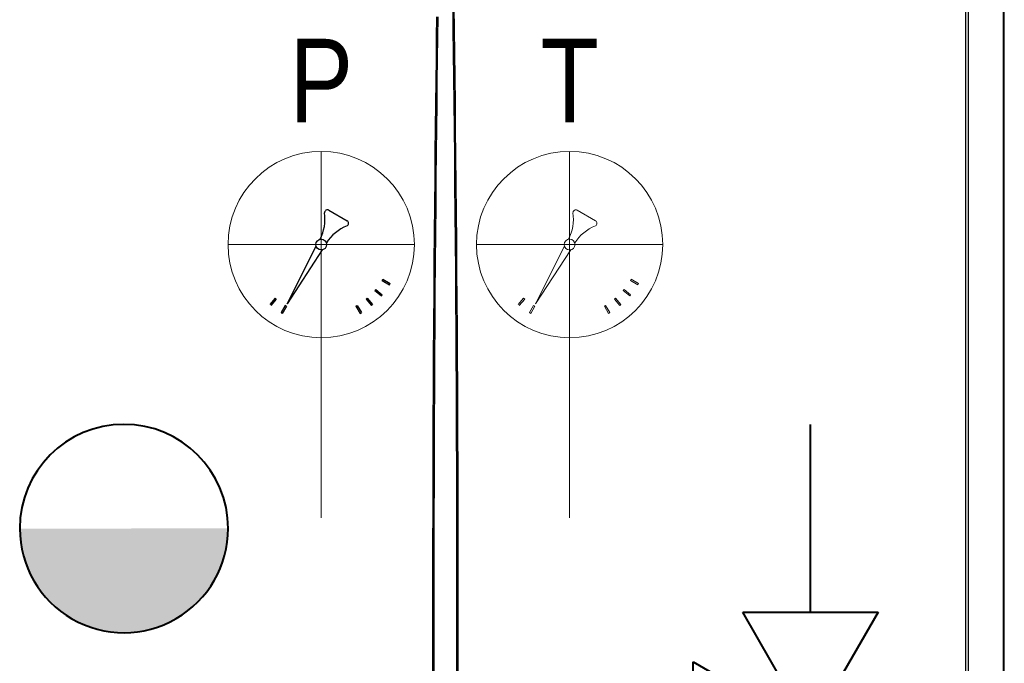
# Model space of a CAD drawing. Header units: centimetres. Extents: x 1912 to 37354, y 4932 to 6633.
# Tile 172 of 236: x 34615 to 34694, y 6057 to 6109. Entities that reach past the tile are written whole.
import ezdxf
from ezdxf.lldxf.tags import DXFTag

# ---------------------------------------------------------------- set-up
doc = ezdxf.new("R2010")
doc.units = ezdxf.units.CM
doc.layers.add('$_urządzenia', color=250, linetype='Continuous')
doc.layers.add('IS_Armatura_Therm', color=250, linetype='SOLID')
for name, color, linetype, lineweight in [('CP_AXISHS', 7, 'DASHDOT', 9), ('IS_ARMATURA', 7, 'Continuous', 9), ('IS_Zimna_woda', 5, 'SOLID', 40)]:
    doc.layers.add(name, color=color, linetype=linetype, lineweight=lineweight)
doc.styles.add('styl1', font='ARIALN.TTF')
tags = doc.linetypes.add('DASHDOT', pattern=[25.4, 12.7, -6.35, 0, -6.35]).pattern_tags.tags
tags[10:11] = [DXFTag(74, 4), DXFTag(75, 0), DXFTag(340, '0'), DXFTag(46, 1.0), DXFTag(50, 0.0), DXFTag(44, 0.0), DXFTag(45, 0.0)]
tags[8:9] = [DXFTag(74, 4), DXFTag(75, 0), DXFTag(340, '0'), DXFTag(46, 1.0), DXFTag(50, 0.0), DXFTag(44, 0.0), DXFTag(45, 0.0)]
tags[6:7] = [DXFTag(74, 4), DXFTag(75, 0), DXFTag(340, '0'), DXFTag(46, 1.0), DXFTag(50, 0.0), DXFTag(44, 0.0), DXFTag(45, 0.0)]
tags[4:5] = [DXFTag(74, 4), DXFTag(75, 0), DXFTag(340, '0'), DXFTag(46, 1.0), DXFTag(50, 0.0), DXFTag(44, 0.0), DXFTag(45, 0.0)]
tags = doc.linetypes.add('SOLID', pattern=[10, 10, 0]).pattern_tags.tags
tags[6:7] = [DXFTag(74, 4), DXFTag(75, 0), DXFTag(340, '0'), DXFTag(46, 0.0), DXFTag(50, 0.0), DXFTag(44, 0.0), DXFTag(45, 0.0)]
tags[4:5] = [DXFTag(74, 4), DXFTag(75, 0), DXFTag(340, '0'), DXFTag(46, 0.0), DXFTag(50, 0.0), DXFTag(44, 0.0), DXFTag(45, 0.0)]

# ---------------------------------------------------------------- blocks, each defined once
blk = doc.blocks.new('A$C92957c0b')
at = {"layer": '$_urządzenia'}
for p, q in [((279.34, -1127), (279.34, -29)), ((280.56, -30.4), (280.56, -1125.6)), ((299.63, -1125.6), (299.63, -30.4)), ((300, -1125.6), (300, -30.4))]:
    blk.add_line(p, q, dxfattribs=at)
for points in [[(-6.7, -526.63), (-6.71, -513.28), (-6.72, -499.73), (-6.72, -485.73), (-6.71, -471.23), (-6.69, -456.29), (-6.66, -440.78), (-6.61, -424.58), (-6.56, -407.83), (-6.49, -390.85), (-6.41, -373.58), (-6.31, -356.09), (-6.21, -338.94), (-6.09, -322.24), (-5.97, -305.88), (-5.84, -290.14), (-5.71, -275.14), (-5.57, -260.76), (-5.43, -246.92), (-5.29, -233.62), (-5.15, -220.86), (-5.01, -208.54), (-4.87, -196.63), (-4.72, -185.16), (-4.58, -174.07)], [(-6.01, -526.62), (-6.02, -513.27), (-6.02, -499.72), (-6.02, -485.72), (-6.01, -471.22), (-5.99, -456.28), (-5.96, -440.78), (-5.92, -424.58), (-5.87, -407.82), (-5.8, -390.85), (-5.72, -373.58), (-5.63, -356.08), (-5.53, -338.93), (-5.42, -322.23), (-5.3, -305.88), (-5.18, -290.14), (-5.05, -275.14), (-4.92, -260.76), (-4.79, -246.92), (-4.66, -233.62), (-4.52, -220.87), (-4.39, -208.54), (-4.25, -196.64), (-4.11, -185.17), (-3.97, -174.07)], [(3.91, -169.07), (4.06, -181.07), (4.21, -193.57), (4.37, -206.61), (4.52, -220.16), (4.66, -234.21), (4.81, -248.83), (4.95, -263.94), (5.09, -279.27), (5.22, -294.87), (5.34, -310.68), (5.45, -326.33), (5.55, -341.75), (5.64, -357), (5.71, -371.89), (5.78, -386.32), (5.84, -400.4), (5.89, -414.18), (5.93, -427.64), (5.96, -440.8), (5.99, -453.85), (6.01, -466.78), (6.02, -479.59), (6.02, -492.4), (6.02, -505.25), (6.02, -518.1), (6, -530.98)], [(4.51, -169.06), (4.67, -181.06), (4.83, -193.57), (4.99, -206.61), (5.15, -220.16), (5.3, -234.2), (5.45, -248.82), (5.6, -263.94), (5.75, -279.27), (5.88, -294.87), (6.01, -310.68), (6.12, -326.33), (6.23, -341.75), (6.32, -357), (6.4, -371.89), (6.47, -386.33), (6.53, -400.4), (6.58, -414.19), (6.62, -427.64), (6.66, -440.81), (6.68, -453.85), (6.7, -466.79), (6.71, -479.6), (6.72, -492.41), (6.72, -505.26), (6.71, -518.1), (6.69, -530.99)]]:
    blk.add_lwpolyline(points, dxfattribs=at)
blk = doc.blocks.new('Valvola di sicurezza')
at = {"layer": 'IS_Zimna_woda', "color": 18, "true_color": 0x000000}
for p, q in [((-0.5906, 4.675), (0, 4.8227)), ((0.5906, 4.3797), (-0.5906, 4.675)), ((-0.5906, 4.0844), (0.5906, 4.3797)), ((0.5906, 3.7891), (-0.5906, 4.0844)), ((-0.5906, 3.4938), (0.5906, 3.7891)), ((0.5906, 3.1985), (-0.5906, 3.4938)), ((0, 3.0508), (0.5906, 3.1985)), ((0, 2.5594), (-0.9844, 3.1277)), ((-0.9844, 3.1277), (-0.9844, 1.991)), ((0, 2.5594), (0, 3.0508)), ((-0.9844, 1.991), (0, 2.5594)), ((0, 2.5594), (-0.5683, 1.575)), ((0.5683, 1.575), (0, 2.5594)), ((-0.5683, 1.575), (0.5683, 1.575)), ((0, 1.575), (0, 0))]:
    blk.add_line(p, q, dxfattribs=at)
blk = doc.blocks.new('zawórzwrotny11')
at = {"layer": 'IS_Zimna_woda', "true_color": 0x000000}
h = blk.add_hatch(color=18, dxfattribs=at)
edge = h.paths.add_edge_path()
edge.add_arc((0, 0), 8.389, -899.93176, -719.93176, ccw=False)
edge.add_line((-8.389, -0.01), (8.389, 0.01))
at = {"layer": 'IS_Zimna_woda', "color": 18, "true_color": 0x000000}
for start, end in [(0.06824, 180.06824), (180.06824, 0.06824)]:
    blk.add_arc((0, 0), 8.389, start, end, dxfattribs=at)
blk = doc.blocks.new('T')
for p, q in [((0.62, 24.783), (2.084, 23.937)), ((-2.752, 17.25), (-0.413, 21.88)), ((0.087, 21.591), (-2.752, 17.25)), ((4.901, 19.123), (4.958, 19.22)), ((4.901, 19.123), (5.486, 18.785)), ((4.958, 19.22), (5.542, 18.883)), ((4.324, 18.316), (4.396, 18.402)), ((4.324, 18.316), (4.841, 17.882)), ((4.396, 18.402), (4.914, 17.968)), ((5.486, 18.785), (5.542, 18.883)), ((-3.702, 17.694), (-4.136, 17.176)), ((-3.616, 17.621), (-4.05, 17.104)), ((-3.616, 17.621), (-3.702, 17.694)), ((3.616, 17.621), (3.702, 17.694)), ((3.616, 17.621), (4.05, 17.104)), ((3.702, 17.694), (4.136, 17.176)), ((4.841, 17.882), (4.914, 17.968)), ((-2.895, 17.116), (-3.232, 16.532)), ((-2.797, 17.06), (-3.135, 16.476)), ((-2.797, 17.06), (-2.895, 17.116)), ((2.797, 17.06), (2.895, 17.116)), ((2.797, 17.06), (3.135, 16.476)), ((2.895, 17.116), (3.232, 16.532)), ((4.05, 17.104), (4.136, 17.176)), ((-3.135, 16.476), (-3.232, 16.532)), ((3.135, 16.476), (3.232, 16.532))]:
    blk.add_line(p, q)
for centre, major_axis, start_param, end_param in [((0.503, 24.58), (-0.166, 0.166), -1.308966, 0.821497), ((-3.336, 24.08), (-2.572, 2.572), 3.460412, 4.06239), ((1.967, 23.734), (0.166, 0.166), 4.412711, 6.545016), ((3.431, 20.188), (-2.548, 2.548), -0.399985, 0.207792), ((0, 22.018), (0.308, 0.308), 5.497787, 11.780972)]:
    blk.add_ellipse(centre, major_axis=major_axis, ratio=1, start_param=start_param, end_param=end_param)
at = {"layer": 'CP_AXISHS'}
for p, q in [((0, 14.518), (0, 29.518)), ((-7.5, 22.018), (7.5, 22.018))]:
    blk.add_line(p, q, dxfattribs=at)
at = {"layer": 'IS_ARMATURA'}
blk.add_line((0, 0), (0, 14.518), dxfattribs=at)
at = {"layer": 'IS_ARMATURA', "lineweight": 18}
blk.add_circle((0, 22.018), 7.5, dxfattribs=at)
at = {"layer": 'IS_Armatura_Therm', "insert": (-7.5, 38.589), "char_height": 6.7211, "attachment_point": 1, "style": 'styl1'}
blk.add_mtext_dynamic_manual_height_columns('\\pxqc;T', width=15, gutter_width=8.401, heights=[0], dxfattribs=at)
blk = doc.blocks.new('Manometrr')
for p, q in [((35871.375, 72787.052), (35872.839, 72786.206)), ((35868.003, 72779.519), (35870.342, 72784.149)), ((35870.841, 72783.86), (35868.003, 72779.519)), ((35875.656, 72781.392), (35875.712, 72781.489)), ((35875.656, 72781.392), (35876.24, 72781.054)), ((35875.712, 72781.489), (35876.297, 72781.152)), ((35875.079, 72780.585), (35875.151, 72780.671)), ((35875.079, 72780.585), (35875.596, 72780.151)), ((35875.151, 72780.671), (35875.668, 72780.237)), ((35876.24, 72781.054), (35876.297, 72781.152)), ((35867.053, 72779.963), (35866.619, 72779.445)), ((35867.139, 72779.89), (35866.705, 72779.373)), ((35867.139, 72779.89), (35867.053, 72779.963)), ((35874.37, 72779.89), (35874.456, 72779.963)), ((35874.37, 72779.89), (35874.804, 72779.373)), ((35874.456, 72779.963), (35874.89, 72779.445)), ((35875.596, 72780.151), (35875.668, 72780.237)), ((35867.86, 72779.385), (35867.522, 72778.801)), ((35867.957, 72779.329), (35867.62, 72778.745)), ((35867.957, 72779.329), (35867.86, 72779.385)), ((35873.552, 72779.329), (35873.649, 72779.385)), ((35873.552, 72779.329), (35873.889, 72778.745)), ((35873.649, 72779.385), (35873.987, 72778.801)), ((35874.804, 72779.373), (35874.89, 72779.445)), ((35867.62, 72778.745), (35867.522, 72778.801)), ((35873.889, 72778.745), (35873.987, 72778.801))]:
    blk.add_line(p, q)
for centre, major_axis, start_param, end_param in [((35871.257, 72786.849), (-0.166, 0.166), -1.308966, 0.821497), ((35867.419, 72786.349), (-2.572, 2.572), 3.460412, 4.06239), ((35872.722, 72786.003), (0.166, 0.166), 4.412711, 6.545016), ((35874.186, 72782.457), (-2.548, 2.548), -0.399985, 0.207792), ((35870.755, 72784.287), (0.308, 0.308), 5.497787, 11.780972)]:
    blk.add_ellipse(centre, major_axis=major_axis, ratio=1, start_param=start_param, end_param=end_param)
at = {"layer": 'CP_AXISHS'}
for p, q in [((35870.755, 72776.787), (35870.755, 72791.787)), ((35863.255, 72784.287), (35878.255, 72784.287))]:
    blk.add_line(p, q, dxfattribs=at)
at = {"layer": 'IS_ARMATURA'}
blk.add_line((35870.755, 72762.269), (35870.755, 72776.787), dxfattribs=at)
at = {"layer": 'IS_ARMATURA', "lineweight": 18}
blk.add_circle((35870.755, 72784.287), 7.5, dxfattribs=at)
at = {"layer": 'IS_Armatura_Therm', "insert": (35863.255, 72800.858), "char_height": 6.7211, "attachment_point": 1, "style": 'styl1'}
blk.add_mtext_dynamic_manual_height_columns('\\pxqc;P', width=15, gutter_width=8.401, heights=[0], dxfattribs=at)

msp = doc.modelspace()

# ---------------------------------------------------------------- block references
at = {"layer": '$_urządzenia', "xscale": 0.15, "yscale": 0.15, "zscale": 0.15}
msp.add_blockref('A$C92957c0b', (34649.025, 6134.913), dxfattribs=at)
msp.add_blockref('Manometrr', (-1231.73, -66693.822))
at = {"color": 1, "lineweight": 5, "xscale": -9.600000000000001, "yscale": 9.600000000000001, "zscale": 9.600000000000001, "rotation": 180}
msp.add_blockref('Valvola di sicurezza', (34678.415, 6075.984), dxfattribs=at)
at = {"layer": 'IS_ARMATURA'}
msp.add_blockref('T', (34659.025, 6068.447), dxfattribs=at)
at = {"layer": 'IS_Zimna_woda'}
msp.add_blockref('zawórzwrotny11', (34623.142, 6067.595), dxfattribs=at)

doc.saveas('drawing.dxf')
